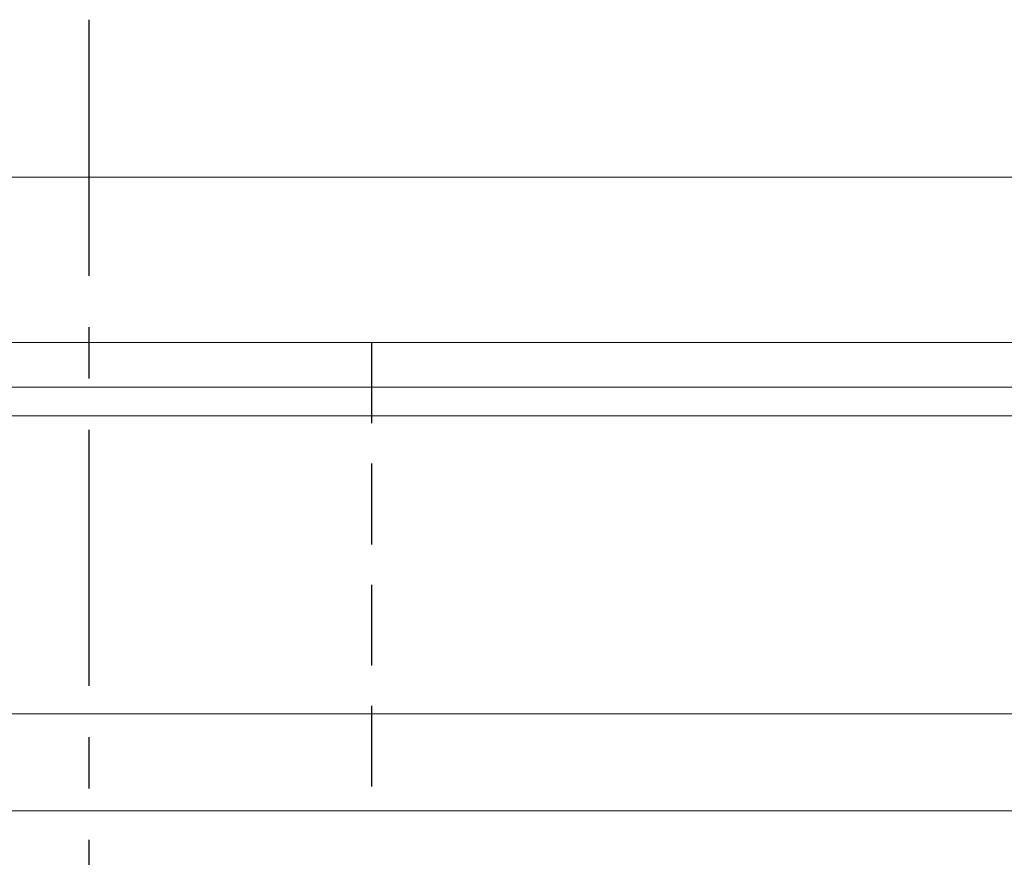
# Model space of a CAD drawing. Header units: millimetres. Extents: x 188 to 446, y 227 to 327.
# Tile 24 of 57: x 365 to 377, y 248 to 259. Entities that reach past the tile are written whole.
import ezdxf

# ---------------------------------------------------------------- set-up
doc = ezdxf.new("R2010")
doc.units = ezdxf.units.MM
doc.linetypes.add('CENTER', pattern=[10.16, 6.35, -1.27, 1.27, -1.27])
doc.linetypes.add('DASHED', pattern=[0.75, 0.5, -0.25])
for name, color, linetype in [('CL', 1, 'CENTER'), ('HID', 2, 'DASHED'), ('OUT', 3, 'Continuous')]:
    doc.layers.add(name, color=color, linetype=linetype)

msp = doc.modelspace()

# ---------------------------------------------------------------- linework, layer by layer
at = {"layer": 'CL', "color": 0, "ltscale": 0.5}
msp.add_line((365.669, 258.535), (365.669, 245.735), dxfattribs=at)
at = {"layer": 'HID', "color": 0, "ltscale": 2}
msp.add_line((369.169, 254.535), (369.169, 248.735), dxfattribs=at)
at = {"layer": 'OUT', "color": 0, "linetype": 'Continuous', "lineweight": 15}
for p, q in [((391.089, 256.585), (355.889, 256.585)), ((391.089, 254.535), (355.889, 254.535)), ((445.669, 253.982), (331.338, 253.982)), ((445.669, 253.628), (331.283, 253.628)), ((445.669, 249.935), (330.161, 249.935)), ((445.669, 248.735), (285.669, 248.735))]:
    msp.add_line(p, q, dxfattribs=at)

doc.saveas('drawing.dxf')
